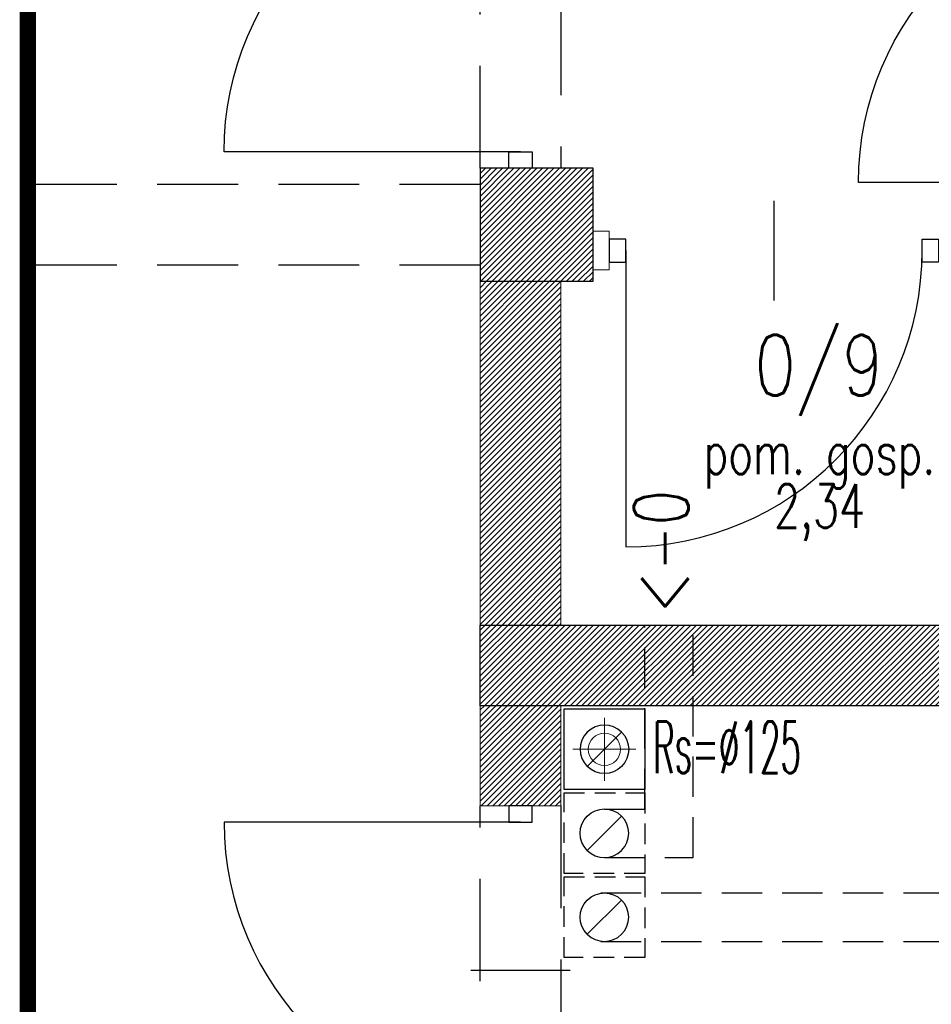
# Model space of a CAD drawing. Header units: inches. Extents: x 27484 to 71626, y -45113 to 39.
# Tile 18 of 256: x 33470 to 33752, y -39997 to -39692. Entities that reach past the tile are written whole.
import ezdxf
from ezdxf.enums import TextEntityAlignment as Align

# ---------------------------------------------------------------- set-up
doc = ezdxf.new("R2010")
doc.units = ezdxf.units.IN
doc.header["$LTSCALE"] = 50
doc.header["$MEASUREMENT"] = 0
doc.linetypes.add('DASHED', pattern=[0.75, 0.5, -0.25])
doc.linetypes.add('DASHED2', pattern=[9.525, 6.35, -3.175])
for name, color, linetype, lineweight in [('A-obwiednia proj.', 4, 'Continuous', 50), ('A-PRZERYW', 7, 'DASHED2', 18), ('A-SCIANY', 5, 'Continuous', 18), ('A-ść. istn.', 8, 'Continuous', 0), ('B-IWE-KS', 7, 'Continuous', 20), ('R-MET-DRZ', 7, 'Continuous', 15)]:
    doc.layers.add(name, color=color, linetype=linetype, lineweight=lineweight)
for name, color, linetype in [('A-podciagi', 3, 'DASHED'), ('A-rdzenie zelbetowe', 6, 'Continuous'), ('B-IWE', 2, 'Continuous'), ('B-IWE-KAN', 7, 'Continuous'), ('R-MET-IWE', 2, 'Continuous'), ('R-MET-POM-OPIS', 7, 'Continuous'), ('R-MET-POM-OPIS-NR', 2, 'Continuous'), ('R-MET-POM-OPIS-POM', 7, 'Continuous'), ('rz_wentylacja', 10, 'Continuous'), ('S-DRZ-', 7, 'Continuous'), ('S-DRZ-O', 7, 'Continuous'), ('S-DRZ-SKRZYD', 5, 'Continuous'), ('S-DRZ-WEGAR', 7, 'Continuous')]:
    doc.layers.add(name, color=color, linetype=linetype)
doc.styles.add('MET_POM', font='simplex.shx')
doc.styles.get("Standard").update_dxf_attribs({"font": 'romans.shx'})

# ---------------------------------------------------------------- blocks, each defined once
blk = doc.blocks.new('D90-L-DL')
at = {"layer": 'S-DRZ-'}
blk.add_arc((-45, 0), 90, 270, 0, dxfattribs=at)
at = {"layer": 'S-DRZ-O'}
blk.add_line((0, 15.12), (0, -15.12), dxfattribs=at)
at = {"layer": 'S-DRZ-SKRZYD'}
blk.add_line((-45, 0), (-45, -90), dxfattribs=at)
at = {"layer": 'S-DRZ-WEGAR'}
for points in [[(-50, -3.5), (-45, -3.5), (-45, 3.5), (-50, 3.5)], [(45, 3.5), (50, 3.5), (50, -3.5), (45, -3.5)]]:
    blk.add_lwpolyline(points, close=True, dxfattribs=at)
blk = doc.blocks.new('MPOM0239')
at = {"layer": 'R-MET-POM-OPIS', "style": 'MET_POM', "width": 0.7}
for tag, p in [('POS', (0, -0.225)), ('ARE', (0, -0.4898))]:
    blk.add_attdef(tag, text='', height=0.2, dxfattribs=at).set_placement(p, align=Align.CENTER)
at = {"layer": 'R-MET-POM-OPIS', "style": 'MET_POM', "width": 0.7, "flags": 1}
blk.add_attdef('UNI', (0.2464, -0.4898), '', height=0.2, dxfattribs=at)
at = {"layer": 'R-MET-POM-OPIS-NR', "style": 'MET_POM', "width": 0.8}
blk.add_attdef('NR', text='', height=0.2, dxfattribs=at).set_placement((-0.0028, 0.269), align=Align.CENTER)
at = {"layer": 'R-MET-POM-OPIS-POM', "style": 'MET_POM', "width": 0.7}
blk.add_attdef('POM', text='', height=0.2, dxfattribs=at).set_placement((0, 0.0223), align=Align.CENTER)
blk = doc.blocks.new('IWE-KS')
at = {"layer": 'B-IWE-KS'}
for p, q in [((0, -9.75), (0, 9.75)), ((9.75, 0), (-9.75, 0))]:
    blk.add_line(p, q, dxfattribs=at)
blk.add_circle((0, 0), 5, dxfattribs=at)
at = {"layer": 'R-MET-IWE', "oblique": -180, "text_generation_flag": 6, "width": 0.464286}
blk.add_attdef('NR', text='', height=14.07, rotation=180, dxfattribs=at).set_placement((19.95, -0.12), align=Align.MIDDLE)
blk = doc.blocks.new('IWE0W')
at = {"layer": 'B-IWE-KAN'}
blk.add_lwpolyline([(0.854, 0.854, -1), (0.146, 0.146), (0.854, 0.854, 1), (0.146, 0.146)], format="xyb", dxfattribs=at)
blk = doc.blocks.new('IWE0W011')
at = {"layer": 'B-IWE'}
blk.add_lwpolyline([(0, 0), (25, 0), (25, 25), (0, 25), (0, 0)], dxfattribs=at)
at = {"xscale": 15, "yscale": 15, "zscale": 15}
blk.add_blockref('IWE0W', (5, 5), dxfattribs=at)
at = {"layer": 'R-MET-IWE', "width": 0.75}
blk.add_attdef('NR', text='', height=9.5, dxfattribs=at).set_placement((12.5, 37), align=Align.MIDDLE)

msp = doc.modelspace()

# ---------------------------------------------------------------- hatches: boundary and pattern name
at = {"layer": 'A-ść. istn.', "ltscale": 0.1}
h = msp.add_hatch(dxfattribs=at)
h.set_pattern_fill('ANSI31', color=256, scale=10)
h.paths.add_polyline_path([(33612.48246, -39772.59555), (33647.48246, -39772.59555), (33647.48246, -39737.59555), (33612.48246, -39737.59555)])
h = msp.add_hatch(dxfattribs=at)
h.set_pattern_fill('ANSI31', color=256, scale=10)
h.paths.add_polyline_path([(33624.98246, -39772.59555), (33612.48246, -39772.59555), (33612.48246, -39879.09555), (33624.98246, -39879.09555)])
h.paths.add_polyline_path([(33637.48246, -39772.59555), (33624.98246, -39772.59555), (33624.98246, -39879.09555), (33637.48246, -39879.09555)])
h = msp.add_hatch(dxfattribs=at)
h.set_pattern_fill('ANSI31', color=256, scale=10)
h.paths.add_polyline_path([(33612.48246, -39879.09555), (34027.48246, -39879.09555), (34027.48246, -39904.09555), (33612.48246, -39904.09555)])
h = msp.add_hatch(dxfattribs=at)
h.set_pattern_fill('ANSI31', color=256, scale=10)
h.paths.add_polyline_path([(33624.98246, -39904.09555), (33612.48246, -39904.09555), (33612.48246, -39935.09555), (33624.98246, -39935.09555)])
h.paths.add_polyline_path([(33637.48246, -39904.09555), (33624.98246, -39904.09555), (33624.98246, -39935.09555), (33637.48246, -39935.09555)])

# ---------------------------------------------------------------- linework, layer by layer
at = {"layer": 'A-obwiednia proj.', "linetype": 'DASHED', "lineweight": 50, "const_width": 5}
msp.add_lwpolyline([(33472.36538, -39211.59555), (35122.96815, -39211.59555), (35122.96815, -41318.59555), (33472.36538, -41318.59555)], close=True, dxfattribs=at)
at = {"layer": 'A-podciagi'}
for p, q in [((33612.48246, -39742.59555), (33472.36538, -39742.59555)), ((33612.48246, -39767.59555), (33472.36538, -39767.59555))]:
    msp.add_line(p, q, dxfattribs=at)
at = {"layer": 'A-PRZERYW', "lineweight": -3, "ltscale": 0.1}
for p, q in [((33612.48246, -39737.59555), (33612.48246, -39635.59555)), ((33637.48246, -39635.59555), (33637.48246, -39737.59555)), ((33612.48246, -40037.09555), (33612.48246, -39935.09555)), ((33637.48246, -39935.09555), (33637.48246, -40037.09555))]:
    msp.add_line(p, q, dxfattribs=at)
at = {"layer": 'A-rdzenie zelbetowe', "ltscale": 0.1}
for points in [[(33612.48246, -39772.59555), (33647.48246, -39772.59555), (33647.48246, -39737.59555), (33612.48246, -39737.59555)], [(33612.48246, -39879.09555), (34027.48246, -39879.09555), (34027.48246, -39904.09555), (33612.48246, -39904.09555)]]:
    msp.add_lwpolyline(points, close=True, dxfattribs=at)
at = {"layer": 'A-SCIANY', "ltscale": 3}
for p, q in [((33652.48246, -39769.09555), (33652.48246, -39757.09555)), ((33850.48246, -39879.09555), (33637.48246, -39879.09555)), ((33637.48246, -39904.09555), (33637.48246, -39935.09555)), ((33786.48246, -39904.09555), (33637.48246, -39904.09555)), ((33612.48246, -39935.09555), (33637.48246, -39935.09555))]:
    msp.add_line(p, q, dxfattribs=at)
at = {"layer": 'A-SCIANY', "ltscale": 0.1}
for points in [[(33612.48246, -39737.59555), (33612.48246, -39737.59555), (33612.48246, -39935.09555)], [(33637.48246, -39772.59555), (33647.48246, -39772.59555), (33647.48246, -39737.59555), (33612.48246, -39737.59555)]]:
    msp.add_lwpolyline(points, dxfattribs=at)
at = {"layer": 'A-SCIANY', "ltscale": 3}
for points in [[(33647.48246, -39757.09555), (33652.48246, -39757.09555)], [(33647.48246, -39769.09555), (33652.48246, -39769.09555)], [(33637.48246, -39772.59555), (33637.48246, -39879.09555)]]:
    msp.add_lwpolyline(points, dxfattribs=at)
at = {"layer": 'rz_wentylacja', "linetype": 'DASHED', "ltscale": 0.5}
for points in [[(33649.81986, -39962.09555), (33862.48246, -39962.09555), (33862.48246, -39879.09555)], [(33649.81986, -39977.09555), (33877.48246, -39977.09555), (33877.48246, -39879.09555)], [(33650.98246, -39936.09555), (33663.48246, -39936.09555), (33663.48246, -39879.09555)], [(33650.98246, -39951.09555), (33678.48246, -39951.09555), (33678.48246, -39879.09555)]]:
    msp.add_lwpolyline(points, dxfattribs=at)
at = {"layer": 'rz_wentylacja', "linetype": 'DASHED2', "ltscale": 0.02}
for points in [[(33638.48246, -39931.09555), (33663.48246, -39931.09555), (33663.48246, -39956.09555), (33638.48246, -39956.09555)], [(33638.48246, -39957.09555), (33663.48246, -39957.09555), (33663.48246, -39982.09555), (33638.48246, -39982.09555)]]:
    msp.add_lwpolyline(points, close=True, dxfattribs=at)

# ---------------------------------------------------------------- block references
at = {"extrusion": (0, 0, -1), "xscale": 15, "yscale": 15, "zscale": -15, "rotation": 270}
for p in [(-33658.48246, -39936.09555), (-33658.48246, -39962.09555)]:
    msp.add_blockref('IWE0W', p, dxfattribs=at)
at = {"layer": 'R-MET-DRZ', "extrusion": (0, 0, -1), "yscale": 1.019999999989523, "zscale": -1.019999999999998, "rotation": 90}
for p, xscale in [((-33624.98246, -39686.59555), 1.020000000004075), ((-33821.48246, -39696.09555), 1.020000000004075), ((-33624.98246, -39986.09555), -1.020000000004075)]:
    msp.add_blockref('D90-L-DL', p, dxfattribs=dict(at, xscale=xscale))
at = {"layer": 'R-MET-DRZ', "extrusion": (0, 0, -1), "xscale": -1.020000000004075, "yscale": 1.019999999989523, "zscale": -1.019999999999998}
msp.add_blockref('D90-L-DL', (-33703.48246, -39763.09555), dxfattribs=at)
at = {"layer": 'R-MET-IWE'}
ref = msp.add_blockref('IWE-KS', (33650.98246, -39917.59555), dxfattribs=dict(at, zscale=1.25))
ref.add_attrib('NR', 'Rs=%%c125', dxfattribs={"height": 16, "rotation": 180, "text_generation_flag": 6, "width": 0.464286}).set_placement((33688.95185, -39916.94797), align=Align.MIDDLE)
at = {"layer": 'R-MET-POM-OPIS'}
ref = msp.add_blockref('MPOM0239', (33717.58881, -39833.81965), dxfattribs=dict(at, xscale=67.20000000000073, yscale=67.20000000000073, zscale=67.20000000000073))
ref.add_attrib('NR', '0/9', dxfattribs={"layer": 'R-MET-POM-OPIS-NR', "height": 18.816, "style": 'MET_POM', "width": 0.8}).set_placement((33717.39847, -39808.0234), align=Align.CENTER)
ref.add_attrib('ARE', '2,34', dxfattribs={"height": 13.44, "style": 'MET_POM', "width": 0.7}).set_placement((33717.58881, -39848.93788), align=Align.CENTER)
ref.add_attrib('POM', 'pom. gosp.', dxfattribs={"layer": 'R-MET-POM-OPIS-POM', "height": 13.44, "style": 'MET_POM', "width": 0.7}).set_placement((33717.58881, -39832.3196), align=Align.CENTER)
at = {"layer": 'rz_wentylacja', "xscale": -1, "rotation": 270}
msp.add_blockref('IWE0W011', (33638.48246, -39930.09555), dxfattribs=at)

# ---------------------------------------------------------------- texts
at = {"layer": 'R-MET-IWE', "width": 0.75}
msp.add_attdef('<-0', text='.', height=17, rotation=90, dxfattribs=at).set_placement((33668.56057, -39856.38894), align=Align.MIDDLE)

doc.saveas('drawing.dxf')
